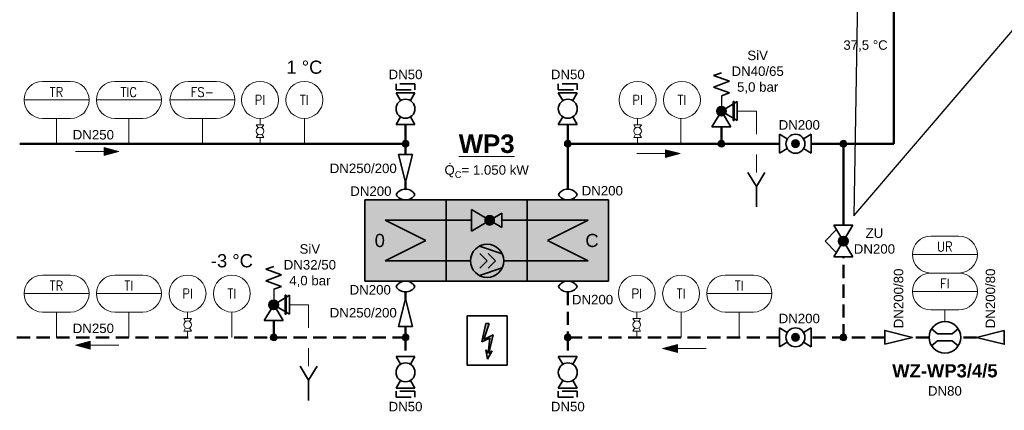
# Model space of a CAD drawing. Header units: millimetres. Extents: x -226 to 2201, y 0 to 1085.
# Tile 16 of 28: x 553 to 740, y 803 to 877. Entities that reach past the tile are written whole.
import ezdxf
from ezdxf import colors
from ezdxf.entities.mleader import LeaderData, LeaderLine
from ezdxf.enums import TextEntityAlignment as Align
from ezdxf.math import Vec2, Vec3

# ---------------------------------------------------------------- set-up
doc = ezdxf.new("R2010")
doc.units = ezdxf.units.MM
doc.header["$PDMODE"] = 1
doc.linetypes.add('GESTRICHELT2', pattern=[0.375, 0.25, -0.125])
doc.layers.get('0').update_dxf_attribs({"lineweight": 18})
for name, color, linetype, lineweight in [('TGAx_G_KOM_GA-Symbole', 7, 'Continuous', 18), ('TGAx_H_KOM_Armaturen', 7, 'Continuous', 35), ('TGAx_H_KOM_Bauteile', 7, 'Continuous', 35), ('TGAx_H_KOM_Bauteile-Schraff', 9, 'Continuous', 18), ('TGAx_H_LTG_NT_RL', 164, 'GESTRICHELT2', 50), ('TGAx_H_LTG_NT_VL', 12, 'Continuous', 50), ('TGAx_H_LTG_Quellenkreis-Umweltwärme_RL', 66, 'GESTRICHELT2', 50), ('TGAx_H_LTG_Quellenkreis-Umweltwärme_VL', 32, 'Continuous', 50), ('TGAx_H_TXT_Beschriftung', 7, 'Continuous', 18), ('TGAx_H_TXT_Dimensionierung', 7, 'Continuous', 18)]:
    doc.layers.add(name, color=color, linetype=linetype, lineweight=lineweight)
doc.styles.add('Arial', font='arial.ttf')
doc.styles.add('MSR-Arial', font='romans.shx')
doc.styles.add('RomanS', font='arial.ttf')

# ---------------------------------------------------------------- blocks, each defined once
blk = doc.blocks.new('8.08-Wärmetauscher o. Kreuzung')
at = {"linetype": 'Continuous'}
for p, q in [((-15, 10), (5, 10)), ((-15, -10), (-15, 10)), ((5, 10), (5, -10)), ((-10, 5), (0, 0)), ((5, 5), (-10, 5)), ((0, 0), (-10, -5)), ((5, -5), (-10, -5)), ((5, -10), (-15, -10))]:
    blk.add_line(p, q, dxfattribs=at)
blk = doc.blocks.new('7.02.02-Druckminderventil')
at = {"linetype": 'Continuous'}
for p, q in [((5, 1.8), (0, -1.2)), ((5, 1.8), (5, -1.8)), ((0, -1.2), (0, 1.2)), ((0, 1.2), (5, -1.8))]:
    blk.add_line(p, q, dxfattribs=at)
at = {"const_width": 0.9, "flags": 128}
blk.add_lwpolyline([(1.55, 0, 1), (2.45, 0, 1)], format="xyb", close=True, dxfattribs=at)
blk = doc.blocks.new('13.41-Schraubenverdichter')
at = {"linetype": 'Continuous'}
for p, q in [((-4.01, -6.45), (-1.87, -0.31)), ((-2, -4.15), (0, -2.15)), ((0, -2.15), (2, -4.15)), ((1.87, -0.31), (4.01, -6.45)), ((-2, -6.4), (0, -4.4)), ((0, -4.4), (2, -6.4))]:
    blk.add_line(p, q, dxfattribs=at)
blk.add_circle((0, -4.4), 4.5, dxfattribs=at)
blk = doc.blocks.new('8.01-Kompensator allg')
for centre, start, end in [((2.09, 0), 120.7343, 239.2657), ((-0.05, 0), 300.7343, 59.2657)]:
    blk.add_arc(centre, 2.09, start, end)
blk = doc.blocks.new('4.16-Leitungs-Verbindungspunkt')
at = {"linetype": 'Continuous', "lineweight": 18}
blk.add_hatch(color=256, dxfattribs=at).paths.add_polyline_path([(0.65, 0, 1), (-0.65, 0, 1)])
blk.add_circle((0, 0), 0.65, dxfattribs=at)
blk = doc.blocks.new('17.01.01-Durchflussmessung allg.')
for p, q in [((-1.38, 0.69), (-2.53, 1.62)), ((1.38, 0.69), (-1.38, 0.69)), ((2.53, 1.62), (1.38, 0.69)), ((-1.38, -0.69), (-2.53, -1.62)), ((1.38, -0.69), (-1.38, -0.69)), ((2.53, -1.62), (1.38, -0.69))]:
    blk.add_line(p, q)
blk.add_circle((0, 0), 3)
blk = doc.blocks.new('02.MSR_Fühler m. Fernwirkung_langrund')
for p, q in [((-2.67, 3.5), (2.67, 3.5)), ((-6.17, 0), (6.17, 0)), ((-2.67, -3.5), (2.67, -3.5))]:
    blk.add_line(p, q)
for centre, start, end in [((-2.67, 0), 90, 270), ((2.67, 0), 270, 90)]:
    blk.add_arc(centre, 3.5, start, end)
at = {"style": 'MSR-Arial', "width": 0.9}
for tag, p in [('MESSART', (0.02, 1.5)), ('WERT', (0.02, -1.55))]:
    blk.add_attdef(tag, text='', height=1.8, dxfattribs=at).set_placement(p, align=Align.MIDDLE_CENTER)
blk = doc.blocks.new('6.01-Reduzierung')
at = {"flags": 128}
blk.add_lwpolyline([(0, 1.3125), (0, -1.3125), (5.25, 0)], close=True, dxfattribs=at)
blk = doc.blocks.new('7.01.05-Absperrkugelhahn')
h = blk.add_hatch(color=256)
h.dxf.hatch_style = 1
h.paths.add_polyline_path([(2.3, 0, 1), (3.7, 0, 1)])
at = {"linetype": 'Continuous'}
for p, q in [((0, 1.8), (1.46, 0.93)), ((0, 1.8), (0, -1.8)), ((6, 1.8), (4.54, 0.93)), ((6, 1.8), (6, -1.8)), ((1.46, -0.93), (0, -1.8)), ((4.54, -0.93), (6, -1.8))]:
    blk.add_line(p, q, dxfattribs=at)
for radius in [1.8, 0.7]:
    blk.add_circle((3, 0), radius, dxfattribs=at)
blk = doc.blocks.new('02.MSR_Manometeranschluss m. Hahn')
for p, q in [((0, 4.8), (0, 3.6)), ((0, 1.2), (0, 0))]:
    blk.add_line(p, q)
at = {"linetype": 'Continuous'}
for p, q in [((0.72, 3.6), (-0.72, 3.6)), ((-0.37, 3.02), (-0.72, 3.6)), ((0.72, 3.6), (0.37, 3.02)), ((-0.37, 1.78), (-0.72, 1.2)), ((0.72, 1.2), (-0.72, 1.2)), ((0.72, 1.2), (0.37, 1.78))]:
    blk.add_line(p, q, dxfattribs=at)
blk.add_circle((0, 2.4), 0.72, dxfattribs=at)
blk = doc.blocks.new('02.MSR_Fühler rund')
blk.add_circle((0, 0), 3.5)
at = {"style": 'MSR-Arial', "width": 0.9}
blk.add_attdef('MESSART', text='', height=1.8, dxfattribs=at).set_placement((0, 0), align=Align.MIDDLE_CENTER)
blk = doc.blocks.new('4.11-Pfeil-Fliessrichtung')
at = {"linetype": 'Continuous', "lineweight": 18}
blk.add_line((-4.12, 0), (4.12, 0), dxfattribs=at)
at = {"linetype": 'Continuous', "lineweight": 18, "flags": 128}
for points in [[(1.32, 0.75), (4.12, 0), (1.32, -0.75)], [(1.39, 0.66), (3.85, 0), (1.39, -0.66)], [(1.46, 0.57), (3.58, 0), (1.46, -0.57)], [(1.53, 0.48), (3.31, 0), (1.53, -0.48)], [(1.6, 0.39), (3.04, 0), (1.6, -0.39)], [(1.67, 0.3), (2.77, 0), (1.67, -0.3)], [(1.74, 0.21), (2.5, 0), (1.74, -0.21)], [(1.81, 0.11), (2.23, 0), (1.81, -0.11)], [(1.88, 0.02), (1.96, 0), (1.88, -0.02)]]:
    blk.add_lwpolyline(points, close=True, dxfattribs=at)
blk = doc.blocks.new('7.03-Sicherheitsventil')
for p, q in [((-1.5, 9.75), (0, 10.29)), ((-1.5, 9.75), (1.5, 8.66)), ((-1.5, 7.56), (1.5, 8.66)), ((-1.5, 7.56), (1.5, 6.47)), ((0, 5.93), (1.5, 6.47))]:
    blk.add_line(p, q)
at = {"lineweight": 25}
blk.add_line((0, 5.93), (0, 3), dxfattribs=at)
at = {"linetype": 'Continuous'}
for p, q in [((3, 4.8), (0, 3)), ((2.2, 4.8), (2.2, 1.2)), ((2.3, 4.8), (2.3, 1.2)), ((2.4, 4.8), (2.4, 1.2)), ((3, 4.8), (3, 1.2)), ((-1.8, 0), (0, 3)), ((0, 3), (1.8, 0)), ((0, 3), (3, 1.2)), ((-1.8, 0), (1.8, 0))]:
    blk.add_line(p, q, dxfattribs=at)
at = {"color": 7}
for p, q in [((2.2, 4.8), (2.4, 4.8)), ((2.2, 1.2), (2.4, 1.2))]:
    blk.add_line(p, q, dxfattribs=at)
at = {"linetype": 'Continuous'}
for radius in [0.9, 0.8, 0.7, 0.6, 0.5, 0.4, 0.3, 0.2, 0.1]:
    blk.add_circle((0, 3), radius, dxfattribs=at)
blk.add_point((0, 3), dxfattribs=at)
blk = doc.blocks.new('9.01-Trichter')
at = {"linetype": 'Continuous'}
for p, q in [((-1.63, 0), (0, -2.62)), ((0, -2.62), (1.63, 0)), ((0, -6.53), (0, -2.62))]:
    blk.add_line(p, q, dxfattribs=at)
blk = doc.blocks.new('01.DIV_Pfeil-ELT')
h = blk.add_hatch(color=256)
h.dxf.hatch_style = 1
h.paths.add_polyline_path([(0.53, 12.06), (-0.52, 12.06), (-1.92, 5.85), (0.84, 7.12), (0.24, 2.05), (-0.57, 3.1), (0, 0), (1.56, 2.75), (0.47, 2.03), (1.92, 8.25), (-1.2, 6.64)])
at = {"linetype": 'Continuous'}
for p, q in [((-1.92, 5.85), (-0.52, 12.06)), ((0.53, 12.06), (-1.2, 6.64)), ((-0.52, 12.06), (0.53, 12.06)), ((-1.92, 5.85), (0.84, 7.12)), ((-1.2, 6.64), (1.92, 8.25)), ((0.84, 7.12), (0.24, 2.05)), ((1.92, 8.25), (0.47, 2.03)), ((-0.57, 3.1), (0.24, 2.05)), ((0, 0), (-0.57, 3.1)), ((0, 0), (1.56, 2.75)), ((1.56, 2.75), (0.47, 2.03))]:
    blk.add_line(p, q, dxfattribs=at)
blk = doc.blocks.new('7.02.01C-Absperrventil m. stet. Stellverhalten')
h = blk.add_hatch(color=256)
h.dxf.hatch_style = 1
h.paths.add_polyline_path([(2.23, 0.46), (3, 0), (3.77, 0.46, 0.56619)])
h.paths.add_polyline_path([(2.23, 0.46, 0.135933), (2.1, 0, 0.135933), (2.23, -0.46), (3, 0)])
h.paths.add_polyline_path([(3, 0), (2.23, -0.46, 0.56619), (3.77, -0.46)])
h.paths.add_polyline_path([(3.77, 0.46), (3, 0), (3.77, -0.46, 0.135933), (3.9, 0, 0.135933)])
at = {"linetype": 'Continuous'}
for p, q in [((3, 3.48), (0.81, 1.31)), ((3, 3.48), (5.19, 1.31)), ((6, 1.8), (0, -1.8)), ((0, 1.8), (6, -1.8)), ((0, 1.8), (0, -1.8)), ((6, 1.8), (6, -1.8))]:
    blk.add_line(p, q, dxfattribs=at)
blk.add_circle((3, 0), 0.9, dxfattribs=at)
blk.add_point((3, 0), dxfattribs=at)
blk = doc.blocks.new('7.01.04-Absperrhahn allg.')
at = {"linetype": 'Continuous'}
for p, q in [((0, 1.8), (0, -1.8)), ((0, 1.8), (1.46, 0.93)), ((6, 1.8), (4.54, 0.93)), ((6, 1.8), (6, -1.8)), ((1.46, -0.93), (0, -1.8)), ((4.54, -0.93), (6, -1.8))]:
    blk.add_line(p, q, dxfattribs=at)
blk.add_circle((3, 0), 1.8, dxfattribs=at)
blk = doc.blocks.new('Manometeranschluss-m-Hahn')
for p, q in [((0, 4.8), (0, 3.6)), ((0, 1.2), (0, 0))]:
    blk.add_line(p, q)
at = {"xscale": 0.4000000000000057, "yscale": 0.4000000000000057, "zscale": 0.4000000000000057, "rotation": 270}
blk.add_blockref('7.01.04-Absperrhahn allg.', (0, 3.6), dxfattribs=at)
blk = doc.blocks.new('5.07-Kupplung allg.')
at = {"linetype": 'Continuous'}
for p, q in [((0, 1.8), (0, -1.1)), ((1.1, 1.1), (1.1, 0)), ((1.1, 0), (1.1, -1.8))]:
    blk.add_line(p, q, dxfattribs=at)
for p, q in [((0, 1.8), (1.1, 1.8)), ((0, -1.8), (1.1, -1.8))]:
    blk.add_line(p, q)

msp = doc.modelspace()

# ---------------------------------------------------------------- hatches: boundary and pattern name
at = {"layer": 'TGAx_H_KOM_Bauteile-Schraff'}
h = msp.add_hatch(color=256, dxfattribs=at)
h.dxf.hatch_style = 1
h.set_gradient(color1=(255, 255, 255), color2=(192, 192, 192), tint=1, name='INVCYLINDER')
h.paths.add_polyline_path([(618.18, 842.89), (618.18, 827.49), (664.38, 827.49), (664.38, 842.89)])

# ---------------------------------------------------------------- linework, layer by layer
at = {"layer": 'TGAx_G_KOM_GA-Symbole'}
for p, q in [((559.66, 853.56), (559.66, 858.36)), ((573.38, 853.56), (573.38, 858.36)), ((587.35, 853.56), (587.35, 858.36)), ((606.68, 858.36), (606.68, 853.56)), ((606.68, 858.36), (606.68, 853.56)), ((678.12, 858.36), (678.12, 853.56)), ((559.66, 816.83), (559.66, 821.63)), ((573.38, 816.83), (573.38, 821.63)), ((592.93, 821.63), (592.93, 816.83)), ((592.93, 821.63), (592.93, 816.83)), ((678.18, 821.63), (678.18, 816.83)), ((678.18, 821.63), (678.18, 816.83)), ((689.23, 816.83), (689.23, 821.63)), ((728.24, 819.83), (728.24, 822.03))]:
    msp.add_line(p, q, dxfattribs=at)
at = {"layer": 'TGAx_H_KOM_Armaturen', "lineweight": 18}
for p, q in [((688.84, 859.74), (692.47, 859.74)), ((692.47, 859.74), (692.47, 855.35)), ((692.47, 851.51), (692.47, 848.09)), ((603.86, 823.01), (607.49, 823.01)), ((607.49, 823.01), (607.49, 818.62)), ((607.49, 814.79), (607.49, 811.36))]:
    msp.add_line(p, q, dxfattribs=at)
at = {"layer": 'TGAx_H_KOM_Armaturen'}
msp.add_lwpolyline([(645.17, 820.91), (645.17, 811.57), (637.56, 811.57), (637.56, 820.91)], close=True, dxfattribs=at)
at = {"layer": 'TGAx_H_KOM_Bauteile'}
for p, q in [((638.42, 839.04), (633.58, 839.04)), ((648.98, 839.04), (644.14, 839.04)), ((638.11, 831.34), (633.58, 831.34)), ((648.98, 831.34), (644.44, 831.34))]:
    msp.add_line(p, q, dxfattribs=at)
msp.add_lwpolyline([(633.58, 842.89), (633.58, 827.49), (648.98, 827.49), (648.98, 842.89)], close=True, dxfattribs=at)
at = {"layer": 'TGAx_H_LTG_NT_RL', "ltscale": 10}
for p, q in [((708.97, 816.83), (708.97, 832.08)), ((656.68, 825.45), (656.68, 816.83)), ((696.88, 816.83), (656.68, 816.83)), ((656.68, 816.83), (656.68, 813.19)), ((716.84, 816.83), (702.88, 816.83)), ((725.24, 816.83), (722.09, 816.83)), ((734.27, 816.83), (731.24, 816.83))]:
    msp.add_line(p, q, dxfattribs=at)
at = {"layer": 'TGAx_H_LTG_NT_VL', "ltscale": 0.1}
for p, q in [((718.56, 892.11), (718.56, 853.56)), ((656.68, 853.56), (656.68, 857.2)), ((685.84, 856.74), (685.84, 853.56)), ((696.88, 853.56), (656.68, 853.56)), ((656.68, 844.94), (656.68, 853.56)), ((718.56, 853.56), (702.88, 853.56)), ((708.97, 838.08), (708.97, 853.56))]:
    msp.add_line(p, q, dxfattribs=at)
at = {"layer": 'TGAx_H_LTG_Quellenkreis-Umweltwärme_RL', "ltscale": 10}
for p, q in [((625.88, 825.45), (625.88, 824.12)), ((600.86, 820.01), (600.86, 816.83)), ((625.88, 818.87), (625.88, 816.83)), ((625.88, 816.83), (443.64, 816.83)), ((625.88, 816.83), (625.88, 813.19))]:
    msp.add_line(p, q, dxfattribs=at)
at = {"layer": 'TGAx_H_LTG_Quellenkreis-Umweltwärme_VL', "ltscale": 10}
for p, q in [((625.88, 853.56), (625.88, 857.2)), ((625.88, 853.56), (552.66, 853.56)), ((625.88, 851.51), (625.88, 853.56)), ((625.88, 844.94), (625.88, 846.26))]:
    msp.add_line(p, q, dxfattribs=at)
at = {"layer": 'TGAx_H_TXT_Beschriftung'}
msp.add_circle((634.31, 849.83), 0.0221, dxfattribs=at)

# ---------------------------------------------------------------- block references
at = {"layer": 'TGAx_G_KOM_GA-Symbole'}
ref = msp.add_blockref('02.MSR_Fühler m. Fernwirkung_langrund', (559.66, 861.86), dxfattribs=dict(at, xscale=-1))
ref.add_attrib('MESSART', 'TR', dxfattribs={"layer": '0', "height": 1.8, "style": 'MSR-Arial', "width": 0.9}).set_placement((559.64, 863.35), align=Align.MIDDLE_CENTER)
ref = msp.add_blockref('02.MSR_Fühler m. Fernwirkung_langrund', (573.38, 861.86), dxfattribs=dict(at, xscale=-1))
ref.add_attrib('MESSART', 'TIC', dxfattribs={"layer": '0', "height": 1.8, "style": 'MSR-Arial', "width": 0.9}).set_placement((573.36, 863.35), align=Align.MIDDLE_CENTER)
ref = msp.add_blockref('02.MSR_Fühler m. Fernwirkung_langrund', (587.35, 861.86), dxfattribs=dict(at, xscale=-1))
ref.add_attrib('MESSART', 'FS-', dxfattribs={"layer": '0', "height": 1.8, "style": 'MSR-Arial', "width": 0.9}).set_placement((587.33, 863.35), align=Align.MIDDLE_CENTER)
ref = msp.add_blockref('02.MSR_Fühler rund', (598.27, 861.86), dxfattribs=dict(at, xscale=-1))
ref.add_attrib('MESSART', 'PI', dxfattribs={"layer": '0', "height": 1.8, "style": 'MSR-Arial', "width": 0.9}).set_placement((598.27, 861.86), align=Align.MIDDLE_CENTER)
ref = msp.add_blockref('02.MSR_Fühler rund', (606.68, 861.86), dxfattribs=dict(at, xscale=-1))
ref.add_attrib('MESSART', 'TI', dxfattribs={"layer": '0', "height": 1.8, "style": 'MSR-Arial', "width": 0.9}).set_placement((606.68, 861.86), align=Align.MIDDLE_CENTER)
ref = msp.add_blockref('02.MSR_Fühler rund', (669.93, 861.86), dxfattribs=dict(at, xscale=-1))
ref.add_attrib('MESSART', 'PI', dxfattribs={"layer": '0', "height": 1.8, "style": 'MSR-Arial', "width": 0.9}).set_placement((669.93, 861.86), align=Align.MIDDLE_CENTER)
ref = msp.add_blockref('02.MSR_Fühler rund', (678.34, 861.86), dxfattribs=dict(at, xscale=-1))
ref.add_attrib('MESSART', 'TI', dxfattribs={"layer": '0', "height": 1.8, "style": 'MSR-Arial', "width": 0.9}).set_placement((678.34, 861.86), align=Align.MIDDLE_CENTER)
at = {"layer": 'TGAx_G_KOM_GA-Symbole', "xscale": -1}
for p in [(598.27, 853.56), (584.52, 816.83), (669.77, 816.83)]:
    msp.add_blockref('02.MSR_Manometeranschluss m. Hahn', p, dxfattribs=at)
at = {"layer": 'TGAx_G_KOM_GA-Symbole'}
msp.add_blockref('Manometeranschluss-m-Hahn', (669.93, 853.56), dxfattribs=at)
ref = msp.add_blockref('02.MSR_Fühler m. Fernwirkung_langrund', (728.24, 832.53), dxfattribs=dict(at, xscale=-1))
ref.add_attrib('MESSART', 'UR', dxfattribs={"layer": '0', "height": 1.8, "style": 'MSR-Arial', "width": 0.9}).set_placement((728.22, 834.03), align=Align.MIDDLE_CENTER)
ref = msp.add_blockref('02.MSR_Fühler m. Fernwirkung_langrund', (559.66, 825.13), dxfattribs=dict(at, xscale=-1))
ref.add_attrib('MESSART', 'TR', dxfattribs={"layer": '0', "height": 1.8, "style": 'MSR-Arial', "width": 0.9}).set_placement((559.64, 826.63), align=Align.MIDDLE_CENTER)
ref = msp.add_blockref('02.MSR_Fühler m. Fernwirkung_langrund', (573.38, 825.13), dxfattribs=dict(at, xscale=-1))
ref.add_attrib('MESSART', 'TI', dxfattribs={"layer": '0', "height": 1.8, "style": 'MSR-Arial', "width": 0.9}).set_placement((573.36, 826.63), align=Align.MIDDLE_CENTER)
ref = msp.add_blockref('02.MSR_Fühler rund', (584.52, 825.13), dxfattribs=dict(at, xscale=-1))
ref.add_attrib('MESSART', 'PI', dxfattribs={"layer": '0', "height": 1.8, "style": 'MSR-Arial', "width": 0.9}).set_placement((584.52, 825.13), align=Align.MIDDLE_CENTER)
ref = msp.add_blockref('02.MSR_Fühler rund', (592.93, 825.13), dxfattribs=dict(at, xscale=-1))
ref.add_attrib('MESSART', 'TI', dxfattribs={"layer": '0', "height": 1.8, "style": 'MSR-Arial', "width": 0.9}).set_placement((592.93, 825.13), align=Align.MIDDLE_CENTER)
ref = msp.add_blockref('02.MSR_Fühler rund', (669.77, 825.13), dxfattribs=dict(at, xscale=-1))
ref.add_attrib('MESSART', 'PI', dxfattribs={"layer": '0', "height": 1.8, "style": 'MSR-Arial', "width": 0.9}).set_placement((669.77, 825.13), align=Align.MIDDLE_CENTER)
ref = msp.add_blockref('02.MSR_Fühler rund', (678.18, 825.13), dxfattribs=dict(at, xscale=-1))
ref.add_attrib('MESSART', 'TI', dxfattribs={"layer": '0', "height": 1.8, "style": 'MSR-Arial', "width": 0.9}).set_placement((678.18, 825.13), align=Align.MIDDLE_CENTER)
ref = msp.add_blockref('02.MSR_Fühler m. Fernwirkung_langrund', (689.23, 825.13), dxfattribs=dict(at, xscale=-1))
ref.add_attrib('MESSART', 'TI', dxfattribs={"layer": '0', "height": 1.8, "style": 'MSR-Arial', "width": 0.9}).set_placement((689.21, 826.63), align=Align.MIDDLE_CENTER)
ref = msp.add_blockref('02.MSR_Fühler m. Fernwirkung_langrund', (728.24, 825.53), dxfattribs=dict(at, xscale=-1))
ref.add_attrib('MESSART', 'FI', dxfattribs={"layer": '0', "height": 1.8, "style": 'MSR-Arial', "width": 0.9}).set_placement((728.22, 827.03), align=Align.MIDDLE_CENTER)
at = {"layer": 'TGAx_H_KOM_Armaturen'}
for name, p in [('7.03-Sicherheitsventil', (685.84, 856.74)), ('9.01-Trichter', (692.47, 848.09)), ('7.03-Sicherheitsventil', (600.86, 820.01)), ('9.01-Trichter', (607.49, 811.36))]:
    msp.add_blockref(name, p, dxfattribs=at)
for name, p, rotation in [('5.07-Kupplung allg.', (625.88, 863.79), 89.99999999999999), ('5.07-Kupplung allg.', (656.68, 863.79), 89.99999999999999), ('7.01.04-Absperrhahn allg.', (625.88, 857.2), 89.99999999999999), ('7.01.04-Absperrhahn allg.', (656.68, 857.2), 89.99999999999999), ('6.01-Reduzierung', (625.88, 851.51), 270), ('8.01-Kompensator allg', (625.88, 844.94), 270), ('8.01-Kompensator allg', (656.68, 844.94), 270), ('7.02.01C-Absperrventil m. stet. Stellverhalten', (708.97, 832.08), 90.00000000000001), ('7.01.04-Absperrhahn allg.', (625.88, 813.19), 270), ('7.01.04-Absperrhahn allg.', (656.68, 813.19), 270), ('5.07-Kupplung allg.', (625.88, 806.6), 270), ('5.07-Kupplung allg.', (656.68, 806.6), 270)]:
    msp.add_blockref(name, p, dxfattribs=dict(at, rotation=rotation))
at = {"layer": 'TGAx_H_KOM_Armaturen', "xscale": -1}
for name, p, rotation in [('7.01.05-Absperrkugelhahn', (696.88, 853.56), 180), ('8.01-Kompensator allg', (625.88, 825.45), 270), ('8.01-Kompensator allg', (656.68, 825.45), 270), ('6.01-Reduzierung', (625.88, 818.87), 270), ('7.01.05-Absperrkugelhahn', (696.88, 816.83), 180), ('17.01.01-Durchflussmessung allg.', (728.24, 816.83), 180), ('6.01-Reduzierung', (716.84, 816.83), 180)]:
    msp.add_blockref(name, p, dxfattribs=dict(at, rotation=rotation))
at = {"layer": 'TGAx_H_KOM_Armaturen', "xscale": 0.5599999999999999, "yscale": 0.5599999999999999, "zscale": 0.5599999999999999}
msp.add_blockref('01.DIV_Pfeil-ELT', (641.43, 812.71), dxfattribs=at)
at = {"layer": 'TGAx_H_KOM_Armaturen', "xscale": -1}
msp.add_blockref('6.01-Reduzierung', (739.52, 816.83), dxfattribs=at)
at = {"layer": 'TGAx_H_KOM_Bauteile'}
for name, p, xscale, yscale, zscale, rotation in [('8.08-Wärmetauscher o. Kreuzung', (629.73, 835.19), -0.77, 0.77, 0.77, 180), ('8.08-Wärmetauscher o. Kreuzung', (652.83, 835.19), 0.77, 0.77, 0.77, 180), ('7.02.02-Druckminderventil', (644.14, 839.04), 1.144, 1.144, 1.144, 180), ('13.41-Schraubenverdichter', (644.44, 831.34), -0.7, 0.7, 0.7, 270)]:
    msp.add_blockref(name, p, dxfattribs=dict(at, xscale=xscale, yscale=yscale, zscale=zscale, rotation=rotation))
at = {"layer": 'TGAx_H_LTG_NT_RL', "ltscale": 10, "xscale": -1, "rotation": 270}
for p in [(656.68, 816.83), (708.97, 816.83)]:
    msp.add_blockref('4.16-Leitungs-Verbindungspunkt', p, dxfattribs=at)
at = {"layer": 'TGAx_H_LTG_NT_RL', "ltscale": 10, "rotation": 180}
msp.add_blockref('4.11-Pfeil-Fliessrichtung', (678.79, 814.7), dxfattribs=at)
at = {"layer": 'TGAx_H_LTG_NT_VL', "ltscale": 0.1, "xscale": -1}
for name, p, rotation in [('4.16-Leitungs-Verbindungspunkt', (656.68, 853.56), 90), ('4.16-Leitungs-Verbindungspunkt', (685.84, 853.56), 270), ('4.16-Leitungs-Verbindungspunkt', (708.97, 853.56), 270), ('4.11-Pfeil-Fliessrichtung', (673.9, 851.68), 180)]:
    msp.add_blockref(name, p, dxfattribs=dict(at, rotation=rotation))
at = {"layer": 'TGAx_H_LTG_Quellenkreis-Umweltwärme_RL', "xscale": -1, "rotation": 270}
msp.add_blockref('4.16-Leitungs-Verbindungspunkt', (600.86, 816.83), dxfattribs=at)
at = {"layer": 'TGAx_H_LTG_Quellenkreis-Umweltwärme_RL', "ltscale": 10, "xscale": -1, "rotation": 270}
msp.add_blockref('4.16-Leitungs-Verbindungspunkt', (625.88, 816.83), dxfattribs=at)
at = {"layer": 'TGAx_H_LTG_Quellenkreis-Umweltwärme_RL', "ltscale": 10, "xscale": -1}
msp.add_blockref('4.11-Pfeil-Fliessrichtung', (567.36, 815.34), dxfattribs=at)
at = {"layer": 'TGAx_H_LTG_Quellenkreis-Umweltwärme_VL', "ltscale": 10, "xscale": -1}
for name, p, rotation in [('4.16-Leitungs-Verbindungspunkt', (625.88, 853.56), 90), ('4.11-Pfeil-Fliessrichtung', (567.36, 852.07), 180)]:
    msp.add_blockref(name, p, dxfattribs=dict(at, rotation=rotation))

# ---------------------------------------------------------------- texts
at = {"layer": 'TGAx_H_TXT_Beschriftung', "attachment_point": 5, "style": 'Arial'}
for s, insert, char_height in [('37,5 °C', (713.18, 872.11), 1.8), ('1 °C', (606.69, 868.06), 2.5), ('\\A1;{\\fArial|b1|i0|c0|p34;\\H1.4x;\\LWP3\\P\\fArial|b0|i0|c0|p34;\\H0.51429x;\\lQ\\H0.7x;\\S^ C;\\H1.42857x;= 1.050 kW}', (641.28, 851.19), 2.5), ('-3 °C', (592.93, 831.34), 2.5)]:
    msp.add_mtext(s, dxfattribs=dict(at, insert=insert, char_height=char_height))
at = {"layer": 'TGAx_H_TXT_Beschriftung', "insert": (728.24, 811.74), "char_height": 2.5, "width": 13.4004, "attachment_point": 2, "style": 'Arial'}
msp.add_mtext('\\A1;{\\fArial|b1|i0|c0|p34;WZ-WP3/4/5\\P\\fArial|b0|i0|c0|p34;\\H0.72x;DN80}', dxfattribs=at)
at = {"layer": 'TGAx_H_TXT_Dimensionierung', "style": 'Arial'}
for p in [(624.22, 848.89), (624.22, 821.5)]:
    msp.add_text('DN250/200', height=1.8, dxfattribs=at).set_placement(p, align=Align.MIDDLE_RIGHT)
for s, insert, char_height, attachment_point in [('\\A1;SiV\\PDN40/65\\P5,0 bar', (692.71, 867.15), 1.8, 5), ('DN50', (625.88, 866.69), 1.8, 5), ('DN50', (656.68, 866.69), 1.8, 5), ('DN200', (700.61, 857.12), 1.8, 5), ('DN250', (566.64, 855.25), 1.8, 5), ('DN200', (623.22, 844.55), 1.8, 6), ('DN200', (659.31, 844.63), 1.8, 4), ('0', (621, 835.19), 2.5, 5), ('C', (661.27, 835.19), 2.5, 5), ('\\A1;SiV\\PDN32/50\\P4,0 bar', (607.73, 830.43), 1.8, 5), ('DN200', (623.1, 825.84), 1.8, 6), ('DN200', (657.46, 823.98), 1.8, 4), ('DN200', (700.61, 820.4), 1.8, 5), ('DN250', (566.64, 818.53), 1.8, 5), ('DN50', (625.88, 803.69), 1.8, 5), ('DN50', (656.68, 803.69), 1.8, 5)]:
    msp.add_mtext(s, dxfattribs=dict(at, insert=insert, char_height=char_height, attachment_point=attachment_point))
at = {"layer": 'TGAx_H_TXT_Dimensionierung', "insert": (714.87, 835.08), "char_height": 1.8, "width": 1.7603, "attachment_point": 5, "style": 'Arial'}
msp.add_mtext('ZU\\PDN200', dxfattribs=at)
at = {"layer": 'TGAx_H_TXT_Dimensionierung', "char_height": 1.8, "attachment_point": 4, "rotation": 90, "style": 'Arial'}
for insert in [(719.46, 818.55), (736.89, 818.55)]:
    msp.add_mtext('DN200/80', dxfattribs=dict(at, insert=insert))

# ---------------------------------------------------------------- leaders
at = {"layer": 'TGAx_H_TXT_Beschriftung'}
ml = msp.add_multileader_mtext('Standard', dxfattribs=at)
ml.set_content('Manuelle Bypässe für Revision\\Peiner Machine\\P(Normalfall geschlossen)', color=256, style='RomanS')
ml.set_leader_properties()
ml.build(insert=Vec2(0, 0))
ml.multileader.update_dxf_attribs({"has_text_frame": 1, "text_right_attachment_type": 6, "dogleg_length": 1, "arrow_head_size": 1.8})
ctx = ml.context
ctx.base_point, ctx.char_height, ctx.arrow_head_size, ctx.landing_gap_size, ctx.plane_origin = Vec3(746.12, 879.81), 1.8, 1.8, 1.5, Vec3(628.13, 910.35)
ctx.right_attachment, ctx.text_align_type = 6, 1
notes = []
notes.append((ctx, [(0, (1, 1, 0), (745.12, 879.81), (1, 0), 1, [(1, [(712.11, 906.96), (710.98, 839.85)], 0, [])])]))
ctx.mtext.insert, ctx.mtext.alignment, ctx.mtext.flow_direction = Vec3(764.7, 880.97), 2, 5
for ctx, leaders in notes:
    for number, flags, end, landing, length, lines in leaders:
        leader = LeaderData()
        leader.index, (leader.has_last_leader_line, leader.has_dogleg_vector, leader.attachment_direction) = number, flags
        leader.last_leader_point, leader.dogleg_vector, leader.dogleg_length = Vec3(end), Vec3(landing), length
        for number, points, colour, breaks in lines:
            line = LeaderLine()
            line.index, line.vertices, line.color, line.breaks = number, Vec3.list(points), colors.encode_raw_color(colour), breaks
            leader.lines.append(line)
        ctx.leaders.append(leader)

doc.saveas('drawing.dxf')
